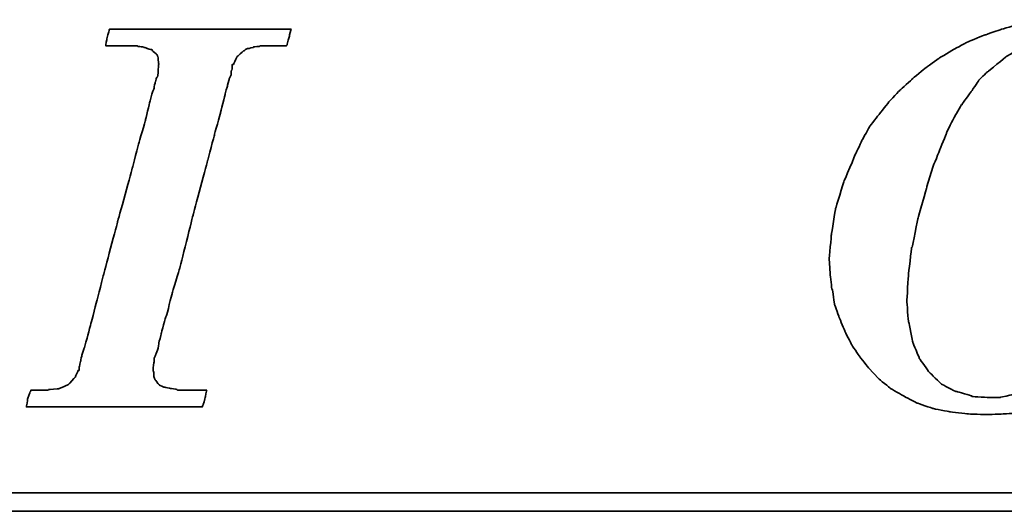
# Model space of a CAD drawing. Header units: millimetres. Extents: x 212 to 535, y -129 to -33.
# Tile 32 of 53: x 454.61 to 460.05, y -97.29 to -94.58. Entities that reach past the tile are written whole.
import ezdxf

# ---------------------------------------------------------------- set-up
doc = ezdxf.new("R2010")
doc.units = ezdxf.units.MM
doc.header["$LTSCALE"] = 0.1
doc.layers.add('DIM', color=4, linetype='CONTINUOUS')
doc.layers.add('layer 1', color=7, linetype='CONTINUOUS')

# ---------------------------------------------------------------- blocks, each defined once
blk = doc.blocks.new('TBI MOTION logo(完整正式版)')
at = {"layer": 'layer 1', "color": 22, "lineweight": 35}
for points, knots in [([(-11.34375, -6.98375), (-11.34375, -6.98375), (-10.91375, -7.43875), (-10.91375, -7.43875), (-10.91375, -7.43875), (-10.91375, -7.43875), (-10.38625, -7.87125), (-10.38625, -7.87125), (-10.38625, -7.87125), (-10.38625, -7.87125), (-9.81125, -8.20375), (-9.81125, -8.20375), (-9.81125, -8.20375), (-9.81125, -8.20375), (-9.21125, -8.51875), (-9.21125, -8.51875), (-9.21125, -8.51875), (-9.21125, -8.51875), (-8.51625, -8.75875), (-8.51625, -8.75875), (-8.51625, -8.75875), (-8.51625, -8.75875), (-7.77125, -8.90375), (-7.77125, -8.90375), (-7.77125, -8.90375), (-7.77125, -8.90375), (-6.97875, -8.99875), (-6.97875, -8.99875), (-6.97875, -8.99875), (-6.97875, -8.99875), (-6.14125, -9.02375), (-6.14125, -9.02375), (-6.14125, -9.02375), (-6.14125, -9.02375), (-5.37125, -8.99875), (-5.37125, -8.99875), (-5.37125, -8.99875), (-5.37125, -8.99875), (-4.65375, -8.94875), (-4.65375, -8.94875), (-4.65375, -8.94875), (-4.65375, -8.94875), (-3.93375, -8.80625), (-3.93375, -8.80625), (-3.93375, -8.80625), (-3.93375, -8.80625), (-3.21375, -8.66375), (-3.21375, -8.66375), (-3.21375, -8.66375), (-3.21375, -8.66375), (-2.49375, -8.39875), (-2.49375, -8.39875), (-2.49375, -8.39875), (-2.49375, -8.39875), (-1.79875, -8.13375), (-1.79875, -8.13375), (-1.79875, -8.13375), (-1.79875, -8.13375), (-1.17375, -7.84375), (-1.17375, -7.84375), (-1.17375, -7.84375), (-1.17375, -7.84375), (-0.52375, -7.46375), (-0.52375, -7.46375), (-0.52375, -7.46375), (-0.52375, -7.46375), (0.10124, -7.07875), (0.10124, -7.07875), (0.10124, -7.07875), (0.10124, -7.07875), (0.67625, -6.62375), (0.67625, -6.62375), (0.67625, -6.62375), (0.67625, -6.62375), (1.24874, -6.14375), (1.24874, -6.14375), (1.24874, -6.14375), (1.24874, -6.14375), (1.72874, -5.64125), (1.72874, -5.64125), (1.72874, -5.64125), (1.72874, -5.64125), (2.18624, -5.06375), (2.18624, -5.06375), (2.18624, -5.06375), (2.18624, -5.06375), (2.61625, -4.48874), (2.61625, -4.48874), (2.61625, -4.48874), (2.61625, -4.48874), (3.00125, -3.83874), (3.00125, -3.83874), (3.00125, -3.83874), (3.00125, -3.83874), (3.36124, -3.21374), (3.36124, -3.21374), (3.36124, -3.21374), (3.36124, -3.21374), (3.84374, -1.99125), (3.84374, -1.99125), (3.84374, -1.99125), (3.84374, -1.99125), (4.22625, -0.81875), (4.22625, -0.81875), (4.22625, -0.81875), (4.22625, -0.81875), (4.39125, 0.45624), (4.39125, 0.45624), (4.39125, 0.45624), (4.39125, 0.45624), (4.48874, 1.70124), (4.48874, 1.70124), (4.48874, 1.70124), (4.48874, 1.70124), (4.43874, 2.44625), (4.43874, 2.44625), (4.43874, 2.44625), (4.43874, 2.44625), (4.36874, 3.14125), (4.36874, 3.14125), (4.36874, 3.14125), (4.36874, 3.14125), (4.25125, 3.81125), (4.25125, 3.81125), (4.25125, 3.81125), (4.25125, 3.81125), (4.03124, 4.41125), (4.03124, 4.41125), (4.03124, 4.41125), (4.03124, 4.41125), (3.74374, 5.01125), (3.74374, 5.01125), (3.74374, 5.01125), (3.74374, 5.01125), (3.43124, 5.58875), (3.43124, 5.58875), (3.43124, 5.58875), (3.43124, 5.58875), (3.02625, 6.09125), (3.02625, 6.09125), (3.02625, 6.09125), (3.02625, 6.09125), (2.59374, 6.54875), (2.59374, 6.54875), (2.59374, 6.54875), (2.59374, 6.54875), (2.09124, 6.98125), (2.09124, 6.98125), (2.09124, 6.98125), (2.09124, 6.98125), (1.56124, 7.36625), (1.56124, 7.36625), (1.56124, 7.36625), (1.56124, 7.36625), (0.98624, 7.67625), (0.98624, 7.67625), (0.98624, 7.67625), (0.98624, 7.67625), (0.38624, 7.96375), (0.38624, 7.96375), (0.38624, 7.96375), (0.38624, 7.96375), (-0.25875, 8.15625), (-0.25875, 8.15625), (-0.25875, 8.15625), (-0.25875, 8.15625), (-0.98125, 8.30125), (-0.98125, 8.30125), (-0.98125, 8.30125), (-0.98125, 8.30125), (-1.70124, 8.37125), (-1.70124, 8.37125), (-1.70124, 8.37125), (-1.70124, 8.37125), (-2.49375, 8.39624), (-2.49375, 8.39624), (-2.49375, 8.39624), (-2.49375, 8.39624), (-3.28625, 8.37125), (-3.28625, 8.37125), (-3.28625, 8.37125), (-3.28625, 8.37125), (-4.05125, 8.32125), (-4.05125, 8.32125), (-4.05125, 8.32125), (-4.05125, 8.32125), (-4.77375, 8.18125), (-4.77375, 8.18125), (-4.77375, 8.18125), (-4.77375, 8.18125), (-5.51625, 7.96375), (-5.51625, 7.96375), (-5.51625, 7.96375), (-5.51625, 7.96375), (-6.21125, 7.72625), (-6.21125, 7.72625), (-6.21125, 7.72625), (-6.21125, 7.72625), (-6.92875, 7.43625), (-6.92875, 7.43625), (-6.92875, 7.43625), (-6.92875, 7.43625), (-7.57875, 7.10125), (-7.57875, 7.10125), (-7.57875, 7.10125), (-7.57875, 7.10125), (-8.24875, 6.69125), (-8.24875, 6.69125), (-8.24875, 6.69125), (-8.24875, 6.69125), (-8.84875, 6.26125), (-8.84875, 6.26125), (-8.84875, 6.26125), (-8.84875, 6.26125), (-9.42625, 5.78125), (-9.42625, 5.78125), (-9.42625, 5.78125), (-9.42625, 5.78125), (-9.95375, 5.30125), (-9.95375, 5.30125), (-9.95375, 5.30125), (-9.95375, 5.30125), (-10.43375, 4.79624), (-10.43375, 4.79624), (-10.43375, 4.79624), (-10.43375, 4.79624), (-10.88875, 4.22125), (-10.88875, 4.22125), (-10.88875, 4.22125), (-10.88875, 4.22125), (-11.29875, 3.69375), (-11.29875, 3.69375), (-11.29875, 3.69375), (-11.29875, 3.69375), (-11.63375, 3.09125), (-11.63375, 3.09125), (-11.63375, 3.09125), (-11.63375, 3.09125), (-11.91875, 2.49625), (-11.91875, 2.49625), (-11.91875, 2.49625), (-11.91875, 2.49625), (-12.44875, 1.24625), (-12.44875, 1.24625), (-12.44875, 1.24625), (-12.44875, 1.24625), (-12.80875, 0.06874), (-12.80875, 0.06874), (-12.80875, 0.06874), (-12.80875, 0.06874), (-12.99875, -1.07875), (-12.99875, -1.07875), (-12.99875, -1.07875), (-12.99875, -1.07875), (-13.09375, -2.18375), (-13.09375, -2.18375), (-13.09375, -2.18375), (-13.09375, -2.18375), (-13.04875, -2.85375), (-13.04875, -2.85375), (-13.04875, -2.85375), (-13.04875, -2.85375), (-12.97375, -3.50375), (-12.97375, -3.50375), (-12.97375, -3.50375), (-12.97375, -3.50375), (-12.95375, -3.50375), (-12.95375, -3.50375), (-12.95375, -3.50375), (-12.95375, -3.50375), (-12.85375, -4.17375), (-12.85375, -4.17375), (-12.85375, -4.17375), (-12.85375, -4.17375), (-12.63875, -4.77624), (-12.63875, -4.77624), (-12.63875, -4.77624), (-12.63875, -4.77624), (-12.39875, -5.35125), (-12.39875, -5.35125), (-12.39875, -5.35125), (-12.39875, -5.35125), (-12.11375, -5.92875), (-12.11375, -5.92875), (-12.11375, -5.92875), (-12.11375, -5.92875), (-11.75375, -6.45375), (-11.75375, -6.45375), (-11.75375, -6.45375), (-11.75375, -6.45375), (-11.34375, -6.98375), (-11.34375, -6.98375)], [0, 0, 0, 0, 0.01369863, 0.01369863, 0.01369863, 0.01369864, 0.02739726, 0.02739726, 0.02739726, 0.02739727, 0.04109589, 0.04109589, 0.04109589, 0.0410959, 0.05479452, 0.05479452, 0.05479452, 0.05479453, 0.06849315, 0.06849315, 0.06849315, 0.06849316, 0.08219178, 0.08219178, 0.08219178, 0.08219179, 0.09589041, 0.09589041, 0.09589041, 0.09589042, 0.10958904, 0.10958904, 0.10958904, 0.10958905, 0.12328767, 0.12328767, 0.12328767, 0.12328768, 0.1369863, 0.1369863, 0.1369863, 0.13698631, 0.15068493, 0.15068493, 0.15068493, 0.15068494, 0.16438356, 0.16438356, 0.16438356, 0.16438357, 0.17808219, 0.17808219, 0.17808219, 0.1780822, 0.19178082, 0.19178082, 0.19178082, 0.19178083, 0.20547945, 0.20547945, 0.20547945, 0.20547946, 0.21917808, 0.21917808, 0.21917808, 0.21917809, 0.23287671, 0.23287671, 0.23287671, 0.23287672, 0.24657534, 0.24657534, 0.24657534, 0.24657535, 0.26027397, 0.26027397, 0.26027397, 0.26027398, 0.2739726, 0.2739726, 0.2739726, 0.27397261, 0.28767123, 0.28767123, 0.28767123, 0.28767124, 0.30136986, 0.30136986, 0.30136986, 0.30136987, 0.31506849, 0.31506849, 0.31506849, 0.3150685, 0.32876712, 0.32876712, 0.32876712, 0.32876713, 0.34246575, 0.34246575, 0.34246575, 0.34246576, 0.35616438, 0.35616438, 0.35616438, 0.35616439, 0.36986301, 0.36986301, 0.36986301, 0.36986302, 0.38356164, 0.38356164, 0.38356164, 0.38356165, 0.39726027, 0.39726027, 0.39726027, 0.39726028, 0.4109589, 0.4109589, 0.4109589, 0.41095891, 0.42465753, 0.42465753, 0.42465753, 0.42465754, 0.43835616, 0.43835616, 0.43835616, 0.43835617, 0.45205479, 0.45205479, 0.45205479, 0.4520548, 0.46575342, 0.46575342, 0.46575342, 0.46575343, 0.47945205, 0.47945205, 0.47945205, 0.47945206, 0.49315068, 0.49315068, 0.49315068, 0.49315069, 0.50684932, 0.50684932, 0.50684932, 0.50684933, 0.52054795, 0.52054795, 0.52054795, 0.52054796, 0.53424658, 0.53424658, 0.53424658, 0.53424659, 0.54794521, 0.54794521, 0.54794521, 0.54794522, 0.56164384, 0.56164384, 0.56164384, 0.56164385, 0.57534247, 0.57534247, 0.57534247, 0.57534248, 0.5890411, 0.5890411, 0.5890411, 0.58904111, 0.60273973, 0.60273973, 0.60273973, 0.60273974, 0.61643836, 0.61643836, 0.61643836, 0.61643837, 0.63013699, 0.63013699, 0.63013699, 0.630137, 0.64383562, 0.64383562, 0.64383562, 0.64383563, 0.65753425, 0.65753425, 0.65753425, 0.65753426, 0.67123288, 0.67123288, 0.67123288, 0.67123289, 0.68493151, 0.68493151, 0.68493151, 0.68493152, 0.69863014, 0.69863014, 0.69863014, 0.69863015, 0.71232877, 0.71232877, 0.71232877, 0.71232878, 0.7260274, 0.7260274, 0.7260274, 0.72602741, 0.73972603, 0.73972603, 0.73972603, 0.73972604, 0.75342466, 0.75342466, 0.75342466, 0.75342467, 0.76712329, 0.76712329, 0.76712329, 0.7671233, 0.78082192, 0.78082192, 0.78082192, 0.78082193, 0.79452055, 0.79452055, 0.79452055, 0.79452056, 0.80821918, 0.80821918, 0.80821918, 0.80821919, 0.82191781, 0.82191781, 0.82191781, 0.82191782, 0.83561644, 0.83561644, 0.83561644, 0.83561645, 0.84931507, 0.84931507, 0.84931507, 0.84931508, 0.8630137, 0.8630137, 0.8630137, 0.86301371, 0.87671233, 0.87671233, 0.87671233, 0.87671234, 0.89041096, 0.89041096, 0.89041096, 0.89041097, 0.90410959, 0.90410959, 0.90410959, 0.9041096, 0.91780822, 0.91780822, 0.91780822, 0.91780823, 0.93150685, 0.93150685, 0.93150685, 0.93150686, 0.94520548, 0.94520548, 0.94520548, 0.94520549, 0.95890411, 0.95890411, 0.95890411, 0.95890412, 0.97260274, 0.97260274, 0.97260274, 0.97260275, 0.98630137, 0.98630137, 0.98630137, 0.98630138, 1, 1, 1, 1]), ([(-40.59125, -7.94375), (-40.59125, -7.94375), (-40.97375, -7.94375), (-40.97375, -7.94375), (-40.97375, -7.94375), (-40.97375, -7.94375), (-41.38125, -7.94375), (-41.38125, -7.94375), (-41.38125, -7.94375), (-41.38125, -7.94375), (-41.54875, -7.94375), (-41.54875, -7.94375), (-41.54875, -7.94375), (-41.54875, -7.94375), (-41.59875, -7.94375), (-41.59875, -7.94375), (-41.59875, -7.94375), (-41.59875, -7.94375), (-41.88375, -7.94375), (-41.88375, -7.94375), (-41.88375, -7.94375), (-41.88375, -7.94375), (-41.90875, -7.91875), (-41.90875, -7.91875), (-41.90875, -7.91875), (-41.90875, -7.91875), (-42.19875, -7.87125), (-42.19875, -7.87125), (-42.19875, -7.87125), (-42.19875, -7.87125), (-42.43875, -7.82375), (-42.43875, -7.82375), (-42.43875, -7.82375), (-42.43875, -7.82375), (-42.45875, -7.82375), (-42.45875, -7.82375), (-42.45875, -7.82375), (-42.45875, -7.82375), (-42.48625, -7.82375), (-42.48625, -7.82375), (-42.48625, -7.82375), (-42.48625, -7.82375), (-42.67625, -7.72375), (-42.67625, -7.72375), (-42.67625, -7.72375), (-42.67625, -7.72375), (-42.70125, -7.70375), (-42.70125, -7.70375), (-42.70125, -7.70375), (-42.70125, -7.70375), (-42.72375, -7.67875), (-42.72375, -7.67875), (-42.72375, -7.67875), (-42.72375, -7.67875), (-42.86875, -7.48875), (-42.86875, -7.48875), (-42.86875, -7.48875), (-42.86875, -7.48875), (-42.89375, -7.43875), (-42.89375, -7.43875), (-42.89375, -7.43875), (-42.89375, -7.43875), (-42.91875, -7.38875), (-42.91875, -7.38875), (-42.91875, -7.38875), (-42.91875, -7.38875), (-42.93875, -7.12875), (-42.93875, -7.12875), (-42.93875, -7.12875), (-42.93875, -7.12875), (-42.96375, -7.10375), (-42.96375, -7.10375), (-42.96375, -7.10375), (-42.96375, -7.10375), (-42.96375, -7.05375), (-42.96375, -7.05375), (-42.96375, -7.05375), (-42.96375, -7.05375), (-42.96375, -7.00875), (-42.96375, -7.00875), (-42.96375, -7.00875), (-42.96375, -7.00875), (-42.91875, -6.69625), (-42.91875, -6.69625), (-42.91875, -6.69625), (-42.91875, -6.69625), (-42.91875, -6.62375), (-42.91875, -6.62375), (-42.91875, -6.62375), (-42.91875, -6.62375), (-42.91875, -6.59625), (-42.91875, -6.59625), (-42.91875, -6.59625), (-42.91875, -6.59625), (-42.91875, -6.57375), (-42.91875, -6.57375), (-42.91875, -6.57375), (-42.91875, -6.57375), (-42.91875, -6.52875), (-42.91875, -6.52875), (-42.91875, -6.52875), (-42.91875, -6.52875), (-42.89375, -6.50375), (-42.89375, -6.50375), (-42.89375, -6.50375), (-42.89375, -6.50375), (-42.84375, -6.38375), (-42.84375, -6.38375), (-42.84375, -6.38375), (-42.84375, -6.38375), (-42.84375, -6.35875), (-42.84375, -6.35875), (-42.84375, -6.35875), (-42.84375, -6.35875), (-42.74625, -6.14375), (-42.74625, -6.14375), (-42.74625, -6.14375), (-42.74625, -6.14375), (-42.70125, -5.85375), (-42.70125, -5.85375), (-42.70125, -5.85375), (-42.70125, -5.85375), (-42.60375, -5.47125), (-42.60375, -5.47125), (-42.60375, -5.47125), (-42.60375, -5.47125), (-42.60375, -5.44875), (-42.60375, -5.44875), (-42.60375, -5.44875), (-42.60375, -5.44875), (-42.38875, -4.67875), (-42.38875, -4.67875), (-42.38875, -4.67875), (-42.38875, -4.67875), (-42.36375, -4.65375), (-42.36375, -4.65375), (-42.36375, -4.65375), (-42.36375, -4.65375), (-42.12375, -3.69625), (-42.12375, -3.69625), (-42.12375, -3.69625), (-42.12375, -3.69625), (-42.12375, -3.67374), (-42.12375, -3.67374), (-42.12375, -3.67374), (-42.12375, -3.67374), (-41.78875, -2.59374), (-41.78875, -2.59374), (-41.78875, -2.59374), (-41.78875, -2.59374), (-41.18875, -0.19375), (-41.18875, -0.19375), (-41.18875, -0.19375), (-41.18875, -0.19375), (-40.54375, 2.20624), (-40.54375, 2.20624), (-40.54375, 2.20624), (-40.54375, 2.20624), (-40.25375, 3.30875), (-40.25375, 3.30875), (-40.25375, 3.30875), (-40.25375, 3.30875), (-39.98875, 4.27125), (-39.98875, 4.27125), (-39.98875, 4.27125), (-39.98875, 4.27125), (-39.77375, 5.13125), (-39.77375, 5.13125), (-39.77375, 5.13125), (-39.77375, 5.13125), (-39.67875, 5.47125), (-39.67875, 5.47125), (-39.67875, 5.47125), (-39.67875, 5.47125), (-39.60375, 5.75625), (-39.60375, 5.75625), (-39.60375, 5.75625), (-39.60375, 5.75625), (-39.60375, 5.78125), (-39.60375, 5.78125), (-39.60375, 5.78125), (-39.60375, 5.78125), (-39.50875, 5.97125), (-39.50875, 5.97125), (-39.50875, 5.97125), (-39.50875, 5.97125), (-39.50875, 6.13875), (-39.50875, 6.13875), (-39.50875, 6.13875), (-39.50875, 6.13875), (-39.48625, 6.16625), (-39.48625, 6.16625), (-39.48625, 6.16625), (-39.48625, 6.16625), (-39.46125, 6.28625), (-39.46125, 6.28625), (-39.46125, 6.28625), (-39.46125, 6.28625), (-39.46125, 6.42625), (-39.46125, 6.42625), (-39.46125, 6.42625), (-39.46125, 6.42625), (-39.41375, 6.42625), (-39.41375, 6.42625), (-39.41375, 6.42625), (-39.41375, 6.42625), (-39.29375, 6.69125), (-39.29375, 6.69125), (-39.29375, 6.69125), (-39.29375, 6.69125), (-39.26875, 6.74125), (-39.26875, 6.74125), (-39.26875, 6.74125), (-39.26875, 6.74125), (-39.24375, 6.76625), (-39.24375, 6.76625), (-39.24375, 6.76625), (-39.24375, 6.76625), (-38.98375, 7.00624), (-38.98375, 7.00624), (-38.98375, 7.00624), (-38.98375, 7.00624), (-38.95625, 7.02624), (-38.95625, 7.02624), (-38.95625, 7.02624), (-38.95625, 7.02624), (-38.78875, 7.12624), (-38.78875, 7.12624), (-38.78875, 7.12624), (-38.78875, 7.12624), (-38.76375, 7.12624), (-38.76375, 7.12624), (-38.76375, 7.12624), (-38.76375, 7.12624), (-38.74375, 7.12624), (-38.74375, 7.12624), (-38.74375, 7.12624), (-38.74375, 7.12624), (-38.52875, 7.17125), (-38.52875, 7.17125), (-38.52875, 7.17125), (-38.52875, 7.17125), (-38.52875, 7.19624), (-38.52875, 7.19624), (-38.52875, 7.19624), (-38.52875, 7.19624), (-38.50375, 7.19624), (-38.50375, 7.19624), (-38.50375, 7.19624), (-38.50375, 7.19624), (-38.26125, 7.21875), (-38.26125, 7.21875), (-38.26125, 7.21875), (-38.26125, 7.21875), (-38.23875, 7.24624), (-38.23875, 7.24624), (-38.23875, 7.24624), (-38.23875, 7.24624), (-38.21625, 7.24624), (-38.21625, 7.24624), (-38.21625, 7.24624), (-38.21625, 7.24624), (-38.18875, 7.24624), (-38.18875, 7.24624), (-38.18875, 7.24624), (-38.18875, 7.24624), (-37.90375, 7.24624), (-37.90375, 7.24624), (-37.90375, 7.24624), (-37.90375, 7.24624), (-37.85375, 7.24624), (-37.85375, 7.24624), (-37.85375, 7.24624), (-37.85375, 7.24624), (-37.75875, 7.24624), (-37.75875, 7.24624), (-37.75875, 7.24624), (-37.75875, 7.24624), (-37.42375, 7.24624), (-37.42375, 7.24624), (-37.42375, 7.24624), (-37.42375, 7.24624), (-37.08875, 7.24624), (-37.08875, 7.24624), (-37.08875, 7.24624), (-37.08875, 7.24624), (-37.06375, 7.24624), (-37.06375, 7.24624), (-37.06375, 7.24624), (-37.06375, 7.24624), (-37.06375, 7.26624), (-37.06375, 7.26624), (-37.06375, 7.26624), (-37.06375, 7.26624), (-37.03875, 7.29125), (-37.03875, 7.29125), (-37.03875, 7.29125), (-37.03875, 7.29125), (-37.03875, 7.31625), (-37.03875, 7.31625), (-37.03875, 7.31625), (-37.03875, 7.31625), (-36.94125, 7.67625), (-36.94125, 7.67625), (-36.94125, 7.67625), (-36.94125, 7.67625), (-36.86875, 7.98625), (-36.86875, 7.98625), (-36.86875, 7.98625), (-36.86875, 7.98625), (-36.98875, 7.98625), (-36.98875, 7.98625), (-36.98875, 7.98625), (-36.98875, 7.98625), (-37.42375, 7.98625), (-37.42375, 7.98625), (-37.42375, 7.98625), (-37.42375, 7.98625), (-37.94875, 7.98625), (-37.94875, 7.98625), (-37.94875, 7.98625), (-37.94875, 7.98625), (-38.57375, 7.98625), (-38.57375, 7.98625), (-38.57375, 7.98625), (-38.57375, 7.98625), (-39.29375, 7.98625), (-39.29375, 7.98625), (-39.29375, 7.98625), (-39.29375, 7.98625), (-40.82875, 7.98625), (-40.82875, 7.98625), (-40.82875, 7.98625), (-40.82875, 7.98625), (-42.36375, 7.98625), (-42.36375, 7.98625), (-42.36375, 7.98625), (-42.36375, 7.98625), (-43.08375, 7.98625), (-43.08375, 7.98625), (-43.08375, 7.98625), (-43.08375, 7.98625), (-43.70875, 7.98625), (-43.70875, 7.98625), (-43.70875, 7.98625), (-43.70875, 7.98625), (-44.23375, 7.98625), (-44.23375, 7.98625), (-44.23375, 7.98625), (-44.23375, 7.98625), (-44.66875, 7.98625), (-44.66875, 7.98625), (-44.66875, 7.98625), (-44.66875, 7.98625), (-44.88375, 7.98625), (-44.88375, 7.98625), (-44.88375, 7.98625), (-44.88375, 7.98625), (-44.90875, 7.94125), (-44.90875, 7.94125), (-44.90875, 7.94125), (-44.90875, 7.94125), (-44.90875, 7.91625), (-44.90875, 7.91625), (-44.90875, 7.91625), (-44.90875, 7.91625), (-45.00375, 7.55625), (-45.00375, 7.55625), (-45.00375, 7.55625), (-45.00375, 7.55625), (-45.05375, 7.24624), (-45.05375, 7.24624), (-45.05375, 7.24624), (-45.05375, 7.24624), (-44.61875, 7.24624), (-44.61875, 7.24624), (-44.61875, 7.24624), (-44.61875, 7.24624), (-44.11375, 7.24624), (-44.11375, 7.24624), (-44.11375, 7.24624), (-44.11375, 7.24624), (-43.99375, 7.24624), (-43.99375, 7.24624), (-43.99375, 7.24624), (-43.99375, 7.24624), (-43.94625, 7.24624), (-43.94625, 7.24624), (-43.94625, 7.24624), (-43.94625, 7.24624), (-43.92374, 7.24624), (-43.92374, 7.24624), (-43.92374, 7.24624), (-43.92374, 7.24624), (-43.65875, 7.24624), (-43.65875, 7.24624), (-43.65875, 7.24624), (-43.65875, 7.24624), (-43.63875, 7.21875), (-43.63875, 7.21875), (-43.63875, 7.21875), (-43.63875, 7.21875), (-43.46875, 7.19624), (-43.46875, 7.19624), (-43.46875, 7.19624), (-43.46875, 7.19624), (-43.39875, 7.19624), (-43.39875, 7.19624), (-43.39875, 7.19624), (-43.39875, 7.19624), (-43.37125, 7.17125), (-43.37125, 7.17125), (-43.37125, 7.17125), (-43.37125, 7.17125), (-43.34875, 7.17125), (-43.34875, 7.17125), (-43.34875, 7.17125), (-43.34875, 7.17125), (-43.20375, 7.12624), (-43.20375, 7.12624), (-43.20375, 7.12624), (-43.20375, 7.12624), (-43.05875, 7.07624), (-43.05875, 7.07624), (-43.05875, 7.07624), (-43.05875, 7.07624), (-43.01375, 7.07624), (-43.01375, 7.07624), (-43.01375, 7.07624), (-43.01375, 7.07624), (-42.98875, 7.02624), (-42.98875, 7.02624), (-42.98875, 7.02624), (-42.98875, 7.02624), (-42.79875, 6.86125), (-42.79875, 6.86125), (-42.79875, 6.86125), (-42.79875, 6.86125), (-42.77375, 6.81125), (-42.77375, 6.81125), (-42.77375, 6.81125), (-42.77375, 6.81125), (-42.74625, 6.76625), (-42.74625, 6.76625), (-42.74625, 6.76625), (-42.74625, 6.76625), (-42.72375, 6.47625), (-42.72375, 6.47625), (-42.72375, 6.47625), (-42.72375, 6.47625), (-42.70125, 6.45124), (-42.70125, 6.45124), (-42.70125, 6.45124), (-42.70125, 6.45124), (-42.70125, 6.42625), (-42.70125, 6.42625), (-42.70125, 6.42625), (-42.70125, 6.42625), (-42.72375, 6.40625), (-42.72375, 6.40625), (-42.72375, 6.40625), (-42.72375, 6.40625), (-42.74625, 5.97125), (-42.74625, 5.97125), (-42.74625, 5.97125), (-42.74625, 5.97125), (-42.74625, 5.94625), (-42.74625, 5.94625), (-42.74625, 5.94625), (-42.74625, 5.94625), (-42.74625, 5.92625), (-42.74625, 5.92625), (-42.74625, 5.92625), (-42.74625, 5.92625), (-42.77375, 5.87625), (-42.77375, 5.87625), (-42.77375, 5.87625), (-42.77375, 5.87625), (-42.81875, 5.80625), (-42.81875, 5.80625), (-42.81875, 5.80625), (-42.81875, 5.80625), (-42.86875, 5.63625), (-42.86875, 5.63625), (-42.86875, 5.63625), (-42.86875, 5.63625), (-42.91875, 5.39625), (-42.91875, 5.39625), (-42.91875, 5.39625), (-42.91875, 5.39625), (-42.91875, 5.37124), (-42.91875, 5.37124), (-42.91875, 5.37124), (-42.91875, 5.37124), (-43.01375, 5.10874), (-43.01375, 5.10874), (-43.01375, 5.10874), (-43.01375, 5.10874), (-43.10875, 4.77124), (-43.10875, 4.77124), (-43.10875, 4.77124), (-43.10875, 4.77124), (-43.29875, 3.95625), (-43.29875, 3.95625), (-43.29875, 3.95625), (-43.29875, 3.95625), (-43.58875, 2.95125), (-43.58875, 2.95125), (-43.58875, 2.95125), (-43.58875, 2.95125), (-43.87375, 1.87125), (-43.87375, 1.87125), (-43.87375, 1.87125), (-43.87375, 1.87125), (-44.52625, -0.50374), (-44.52625, -0.50374), (-44.52625, -0.50374), (-44.52625, -0.50374), (-45.14875, -2.85375), (-45.14875, -2.85375), (-45.14875, -2.85375), (-45.14875, -2.85375), (-45.43375, -3.95875), (-45.43375, -3.95875), (-45.43375, -3.95875), (-45.43375, -3.95875), (-45.69875, -4.96875), (-45.69875, -4.96875), (-45.69875, -4.96875), (-45.69875, -4.96875), (-45.91375, -5.78375), (-45.91375, -5.78375), (-45.91375, -5.78375), (-45.91375, -5.78375), (-46.01375, -6.11875), (-46.01375, -6.11875), (-46.01375, -6.11875), (-46.01375, -6.11875), (-46.01375, -6.14375), (-46.01375, -6.14375), (-46.01375, -6.14375), (-46.01375, -6.14375), (-46.10875, -6.40875), (-46.10875, -6.40875), (-46.10875, -6.40875), (-46.10875, -6.40875), (-46.15375, -6.64875), (-46.15375, -6.64875), (-46.15375, -6.64875), (-46.15375, -6.64875), (-46.20375, -6.83875), (-46.20375, -6.83875), (-46.20375, -6.83875), (-46.20375, -6.83875), (-46.22875, -6.93375), (-46.22875, -6.93375), (-46.22875, -6.93375), (-46.22875, -6.93375), (-46.22875, -7.07875), (-46.22875, -7.07875), (-46.22875, -7.07875), (-46.22875, -7.07875), (-46.27375, -7.07875), (-46.27375, -7.07875), (-46.27375, -7.07875), (-46.27375, -7.07875), (-46.39375, -7.34375), (-46.39375, -7.34375), (-46.39375, -7.34375), (-46.39375, -7.34375), (-46.39375, -7.36875), (-46.39375, -7.36875), (-46.39375, -7.36875), (-46.39375, -7.36875), (-46.42125, -7.38875), (-46.42125, -7.38875), (-46.42125, -7.38875), (-46.42125, -7.38875), (-46.68375, -7.67875), (-46.68375, -7.67875), (-46.68375, -7.67875), (-46.68375, -7.67875), (-46.70875, -7.70375), (-46.70875, -7.70375), (-46.70875, -7.70375), (-46.70875, -7.70375), (-46.75375, -7.72375), (-46.75375, -7.72375), (-46.75375, -7.72375), (-46.75375, -7.72375), (-47.08875, -7.87125), (-47.08875, -7.87125), (-47.08875, -7.87125), (-47.08875, -7.87125), (-47.11625, -7.87125), (-47.11625, -7.87125), (-47.11625, -7.87125), (-47.11625, -7.87125), (-47.13875, -7.89375), (-47.13875, -7.89375), (-47.13875, -7.89375), (-47.13875, -7.89375), (-47.56875, -7.91875), (-47.56875, -7.91875), (-47.56875, -7.91875), (-47.56875, -7.91875), (-47.59625, -7.94375), (-47.59625, -7.94375), (-47.59625, -7.94375), (-47.59625, -7.94375), (-47.64375, -7.94375), (-47.64375, -7.94375), (-47.64375, -7.94375), (-47.64375, -7.94375), (-47.73625, -7.94375), (-47.73625, -7.94375), (-47.73625, -7.94375), (-47.73625, -7.94375), (-48.07375, -7.94375), (-48.07375, -7.94375), (-48.07375, -7.94375), (-48.07375, -7.94375), (-48.36125, -7.94375), (-48.36125, -7.94375), (-48.36125, -7.94375), (-48.36125, -7.94375), (-48.36125, -7.96625), (-48.36125, -7.96625), (-48.36125, -7.96625), (-48.36125, -7.96625), (-48.36125, -7.99125), (-48.36125, -7.99125), (-48.36125, -7.99125), (-48.36125, -7.99125), (-48.38875, -8.01375), (-48.38875, -8.01375), (-48.38875, -8.01375), (-48.38875, -8.01375), (-48.50875, -8.34875), (-48.50875, -8.34875), (-48.50875, -8.34875), (-48.50875, -8.34875), (-48.55375, -8.68625), (-48.55375, -8.68625), (-48.55375, -8.68625), (-48.55375, -8.68625), (-48.45875, -8.68625), (-48.45875, -8.68625), (-48.45875, -8.68625), (-48.45875, -8.68625), (-48.07375, -8.68625), (-48.07375, -8.68625), (-48.07375, -8.68625), (-48.07375, -8.68625), (-47.52375, -8.68625), (-47.52375, -8.68625), (-47.52375, -8.68625), (-47.52375, -8.68625), (-46.92375, -8.68625), (-46.92375, -8.68625), (-46.92375, -8.68625), (-46.92375, -8.68625), (-46.25375, -8.68625), (-46.25375, -8.68625), (-46.25375, -8.68625), (-46.25375, -8.68625), (-46.20375, -8.68625), (-46.20375, -8.68625), (-46.20375, -8.68625), (-46.20375, -8.68625), (-44.71375, -8.68625), (-44.71375, -8.68625), (-44.71375, -8.68625), (-44.71375, -8.68625), (-43.22875, -8.68625), (-43.22875, -8.68625), (-43.22875, -8.68625), (-43.22875, -8.68625), (-42.55875, -8.68625), (-42.55875, -8.68625), (-42.55875, -8.68625), (-42.55875, -8.68625), (-42.50875, -8.68625), (-42.50875, -8.68625), (-42.50875, -8.68625), (-42.50875, -8.68625), (-41.93375, -8.68625), (-41.93375, -8.68625), (-41.93375, -8.68625), (-41.93375, -8.68625), (-41.38125, -8.68625), (-41.38125, -8.68625), (-41.38125, -8.68625), (-41.38125, -8.68625), (-40.97375, -8.68625), (-40.97375, -8.68625), (-40.97375, -8.68625), (-40.97375, -8.68625), (-40.78125, -8.68625), (-40.78125, -8.68625), (-40.78125, -8.68625), (-40.78125, -8.68625), (-40.78125, -8.63875), (-40.78125, -8.63875), (-40.78125, -8.63875), (-40.78125, -8.63875), (-40.75875, -8.63875), (-40.75875, -8.63875), (-40.75875, -8.63875), (-40.75875, -8.63875), (-40.66375, -8.27875), (-40.66375, -8.27875), (-40.66375, -8.27875), (-40.66375, -8.27875), (-40.59125, -7.94375), (-40.59125, -7.94375)], [0, 0, 0, 0, 0.00558659, 0.00558659, 0.00558659, 0.0055866, 0.01117318, 0.01117318, 0.01117318, 0.01117319, 0.01675978, 0.01675978, 0.01675978, 0.01675979, 0.02234637, 0.02234637, 0.02234637, 0.02234638, 0.02793296, 0.02793296, 0.02793296, 0.02793297, 0.03351955, 0.03351955, 0.03351955, 0.03351956, 0.03910615, 0.03910615, 0.03910615, 0.03910616, 0.04469274, 0.04469274, 0.04469274, 0.04469275, 0.05027933, 0.05027933, 0.05027933, 0.05027934, 0.05586592, 0.05586592, 0.05586592, 0.05586593, 0.06145251, 0.06145251, 0.06145251, 0.06145252, 0.06703911, 0.06703911, 0.06703911, 0.06703912, 0.0726257, 0.0726257, 0.0726257, 0.07262571, 0.07821229, 0.07821229, 0.07821229, 0.0782123, 0.08379888, 0.08379888, 0.08379888, 0.08379889, 0.08938547, 0.08938547, 0.08938547, 0.08938548, 0.09497207, 0.09497207, 0.09497207, 0.09497208, 0.10055866, 0.10055866, 0.10055866, 0.10055867, 0.10614525, 0.10614525, 0.10614525, 0.10614526, 0.11173184, 0.11173184, 0.11173184, 0.11173185, 0.11731844, 0.11731844, 0.11731844, 0.11731845, 0.12290503, 0.12290503, 0.12290503, 0.12290504, 0.12849162, 0.12849162, 0.12849162, 0.12849163, 0.13407821, 0.13407821, 0.13407821, 0.13407822, 0.1396648, 0.1396648, 0.1396648, 0.13966481, 0.1452514, 0.1452514, 0.1452514, 0.14525141, 0.15083799, 0.15083799, 0.15083799, 0.150838, 0.15642458, 0.15642458, 0.15642458, 0.15642459, 0.16201117, 0.16201117, 0.16201117, 0.16201118, 0.16759777, 0.16759777, 0.16759777, 0.16759778, 0.17318436, 0.17318436, 0.17318436, 0.17318437, 0.17877095, 0.17877095, 0.17877095, 0.17877096, 0.18435754, 0.18435754, 0.18435754, 0.18435755, 0.18994413, 0.18994413, 0.18994413, 0.18994414, 0.19553073, 0.19553073, 0.19553073, 0.19553074, 0.20111732, 0.20111732, 0.20111732, 0.20111733, 0.20670391, 0.20670391, 0.20670391, 0.20670392, 0.2122905, 0.2122905, 0.2122905, 0.21229051, 0.21787709, 0.21787709, 0.21787709, 0.2178771, 0.22346369, 0.22346369, 0.22346369, 0.2234637, 0.22905028, 0.22905028, 0.22905028, 0.22905029, 0.23463687, 0.23463687, 0.23463687, 0.23463688, 0.24022346, 0.24022346, 0.24022346, 0.24022347, 0.24581006, 0.24581006, 0.24581006, 0.24581007, 0.25139665, 0.25139665, 0.25139665, 0.25139666, 0.25698324, 0.25698324, 0.25698324, 0.25698325, 0.26256983, 0.26256983, 0.26256983, 0.26256984, 0.26815642, 0.26815642, 0.26815642, 0.26815643, 0.27374302, 0.27374302, 0.27374302, 0.27374303, 0.27932961, 0.27932961, 0.27932961, 0.27932962, 0.2849162, 0.2849162, 0.2849162, 0.28491621, 0.29050279, 0.29050279, 0.29050279, 0.2905028, 0.29608939, 0.29608939, 0.29608939, 0.2960894, 0.30167598, 0.30167598, 0.30167598, 0.30167599, 0.30726257, 0.30726257, 0.30726257, 0.30726258, 0.31284916, 0.31284916, 0.31284916, 0.31284917, 0.31843575, 0.31843575, 0.31843575, 0.31843576, 0.32402235, 0.32402235, 0.32402235, 0.32402236, 0.32960894, 0.32960894, 0.32960894, 0.32960895, 0.33519553, 0.33519553, 0.33519553, 0.33519554, 0.34078212, 0.34078212, 0.34078212, 0.34078213, 0.34636872, 0.34636872, 0.34636872, 0.34636873, 0.35195531, 0.35195531, 0.35195531, 0.35195532, 0.3575419, 0.3575419, 0.3575419, 0.35754191, 0.36312849, 0.36312849, 0.36312849, 0.3631285, 0.36871508, 0.36871508, 0.36871508, 0.36871509, 0.37430168, 0.37430168, 0.37430168, 0.37430169, 0.37988827, 0.37988827, 0.37988827, 0.37988828, 0.38547486, 0.38547486, 0.38547486, 0.38547487, 0.39106145, 0.39106145, 0.39106145, 0.39106146, 0.39664804, 0.39664804, 0.39664804, 0.39664805, 0.40223464, 0.40223464, 0.40223464, 0.40223465, 0.40782123, 0.40782123, 0.40782123, 0.40782124, 0.41340782, 0.41340782, 0.41340782, 0.41340783, 0.41899441, 0.41899441, 0.41899441, 0.41899442, 0.42458101, 0.42458101, 0.42458101, 0.42458102, 0.4301676, 0.4301676, 0.4301676, 0.43016761, 0.43575419, 0.43575419, 0.43575419, 0.4357542, 0.44134078, 0.44134078, 0.44134078, 0.44134079, 0.44692737, 0.44692737, 0.44692737, 0.44692738, 0.45251397, 0.45251397, 0.45251397, 0.45251398, 0.45810056, 0.45810056, 0.45810056, 0.45810057, 0.46368715, 0.46368715, 0.46368715, 0.46368716, 0.46927374, 0.46927374, 0.46927374, 0.46927375, 0.47486034, 0.47486034, 0.47486034, 0.47486035, 0.48044693, 0.48044693, 0.48044693, 0.48044694, 0.48603352, 0.48603352, 0.48603352, 0.48603353, 0.49162011, 0.49162011, 0.49162011, 0.49162012, 0.4972067, 0.4972067, 0.4972067, 0.49720671, 0.5027933, 0.5027933, 0.5027933, 0.50279331, 0.50837989, 0.50837989, 0.50837989, 0.5083799, 0.51396648, 0.51396648, 0.51396648, 0.51396649, 0.51955307, 0.51955307, 0.51955307, 0.51955308, 0.52513966, 0.52513966, 0.52513966, 0.52513967, 0.53072626, 0.53072626, 0.53072626, 0.53072627, 0.53631285, 0.53631285, 0.53631285, 0.53631286, 0.54189944, 0.54189944, 0.54189944, 0.54189945, 0.54748603, 0.54748603, 0.54748603, 0.54748604, 0.55307263, 0.55307263, 0.55307263, 0.55307264, 0.55865922, 0.55865922, 0.55865922, 0.55865923, 0.56424581, 0.56424581, 0.56424581, 0.56424582, 0.5698324, 0.5698324, 0.5698324, 0.56983241, 0.57541899, 0.57541899, 0.57541899, 0.575419, 0.58100559, 0.58100559, 0.58100559, 0.5810056, 0.58659218, 0.58659218, 0.58659218, 0.58659219, 0.59217877, 0.59217877, 0.59217877, 0.59217878, 0.59776536, 0.59776536, 0.59776536, 0.59776537, 0.60335196, 0.60335196, 0.60335196, 0.60335197, 0.60893855, 0.60893855, 0.60893855, 0.60893856, 0.61452514, 0.61452514, 0.61452514, 0.61452515, 0.62011173, 0.62011173, 0.62011173, 0.62011174, 0.62569832, 0.62569832, 0.62569832, 0.62569833, 0.63128492, 0.63128492, 0.63128492, 0.63128493, 0.63687151, 0.63687151, 0.63687151, 0.63687152, 0.6424581, 0.6424581, 0.6424581, 0.64245811, 0.64804469, 0.64804469, 0.64804469, 0.6480447, 0.65363128, 0.65363128, 0.65363128, 0.65363129, 0.65921788, 0.65921788, 0.65921788, 0.65921789, 0.66480447, 0.66480447, 0.66480447, 0.66480448, 0.67039106, 0.67039106, 0.67039106, 0.67039107, 0.67597765, 0.67597765, 0.67597765, 0.67597766, 0.68156425, 0.68156425, 0.68156425, 0.68156426, 0.68715084, 0.68715084, 0.68715084, 0.68715085, 0.69273743, 0.69273743, 0.69273743, 0.69273744, 0.69832402, 0.69832402, 0.69832402, 0.69832403, 0.70391061, 0.70391061, 0.70391061, 0.70391062, 0.70949721, 0.70949721, 0.70949721, 0.70949722, 0.7150838, 0.7150838, 0.7150838, 0.71508381, 0.72067039, 0.72067039, 0.72067039, 0.7206704, 0.72625698, 0.72625698, 0.72625698, 0.72625699, 0.73184358, 0.73184358, 0.73184358, 0.73184359, 0.73743017, 0.73743017, 0.73743017, 0.73743018, 0.74301676, 0.74301676, 0.74301676, 0.74301677, 0.74860335, 0.74860335, 0.74860335, 0.74860336, 0.75418994, 0.75418994, 0.75418994, 0.75418995, 0.75977654, 0.75977654, 0.75977654, 0.75977655, 0.76536313, 0.76536313, 0.76536313, 0.76536314, 0.77094972, 0.77094972, 0.77094972, 0.77094973, 0.77653631, 0.77653631, 0.77653631, 0.77653632, 0.78212291, 0.78212291, 0.78212291, 0.78212292, 0.7877095, 0.7877095, 0.7877095, 0.78770951, 0.79329609, 0.79329609, 0.79329609, 0.7932961, 0.79888268, 0.79888268, 0.79888268, 0.79888269, 0.80446927, 0.80446927, 0.80446927, 0.80446928, 0.81005587, 0.81005587, 0.81005587, 0.81005588, 0.81564246, 0.81564246, 0.81564246, 0.81564247, 0.82122905, 0.82122905, 0.82122905, 0.82122906, 0.82681564, 0.82681564, 0.82681564, 0.82681565, 0.83240223, 0.83240223, 0.83240223, 0.83240224, 0.83798883, 0.83798883, 0.83798883, 0.83798884, 0.84357542, 0.84357542, 0.84357542, 0.84357543, 0.84916201, 0.84916201, 0.84916201, 0.84916202, 0.8547486, 0.8547486, 0.8547486, 0.85474861, 0.8603352, 0.8603352, 0.8603352, 0.86033521, 0.86592179, 0.86592179, 0.86592179, 0.8659218, 0.87150838, 0.87150838, 0.87150838, 0.87150839, 0.87709497, 0.87709497, 0.87709497, 0.87709498, 0.88268156, 0.88268156, 0.88268156, 0.88268157, 0.88826816, 0.88826816, 0.88826816, 0.88826817, 0.89385475, 0.89385475, 0.89385475, 0.89385476, 0.89944134, 0.89944134, 0.89944134, 0.89944135, 0.90502793, 0.90502793, 0.90502793, 0.90502794, 0.91061453, 0.91061453, 0.91061453, 0.91061454, 0.91620112, 0.91620112, 0.91620112, 0.91620113, 0.92178771, 0.92178771, 0.92178771, 0.92178772, 0.9273743, 0.9273743, 0.9273743, 0.92737431, 0.93296089, 0.93296089, 0.93296089, 0.9329609, 0.93854749, 0.93854749, 0.93854749, 0.9385475, 0.94413408, 0.94413408, 0.94413408, 0.94413409, 0.94972067, 0.94972067, 0.94972067, 0.94972068, 0.95530726, 0.95530726, 0.95530726, 0.95530727, 0.96089385, 0.96089385, 0.96089385, 0.96089386, 0.96648045, 0.96648045, 0.96648045, 0.96648046, 0.97206704, 0.97206704, 0.97206704, 0.97206705, 0.97765363, 0.97765363, 0.97765363, 0.97765364, 0.98324022, 0.98324022, 0.98324022, 0.98324023, 0.98882682, 0.98882682, 0.98882682, 0.98882683, 0.99441341, 0.99441341, 0.99441341, 0.99441342, 1, 1, 1, 1]), ([(-8.77875, 1.03124), (-8.77875, 1.03124), (-8.51625, 1.89625), (-8.51625, 1.89625), (-8.51625, 1.89625), (-8.51625, 1.89625), (-8.20375, 2.66375), (-8.20375, 2.66375), (-8.20375, 2.66375), (-8.20375, 2.66375), (-7.91625, 3.38125), (-7.91625, 3.38125), (-7.91625, 3.38125), (-7.91625, 3.38125), (-7.91625, 3.40624), (-7.91625, 3.40624), (-7.91625, 3.40624), (-7.91625, 3.40624), (-7.57875, 4.07624), (-7.57875, 4.07624), (-7.57875, 4.07624), (-7.57875, 4.07624), (-7.24375, 4.65125), (-7.24375, 4.65125), (-7.24375, 4.65125), (-7.24375, 4.65125), (-7.21875, 4.65125), (-7.21875, 4.65125), (-7.21875, 4.65125), (-7.21875, 4.65125), (-7.21875, 4.67624), (-7.21875, 4.67624), (-7.21875, 4.67624), (-7.21875, 4.67624), (-6.83625, 5.20375), (-6.83625, 5.20375), (-6.83625, 5.20375), (-6.83625, 5.20375), (-6.49875, 5.68625), (-6.49875, 5.68625), (-6.49875, 5.68625), (-6.49875, 5.68625), (-6.49875, 5.70625), (-6.49875, 5.70625), (-6.49875, 5.70625), (-6.49875, 5.70625), (-6.11625, 6.09125), (-6.11625, 6.09125), (-6.11625, 6.09125), (-6.11625, 6.09125), (-6.09125, 6.09125), (-6.09125, 6.09125), (-6.09125, 6.09125), (-6.09125, 6.09125), (-5.27375, 6.76625), (-5.27375, 6.76625), (-5.27375, 6.76625), (-5.27375, 6.76625), (-5.24875, 6.76625), (-5.24875, 6.76625), (-5.24875, 6.76625), (-5.24875, 6.76625), (-5.24875, 6.78625), (-5.24875, 6.78625), (-5.24875, 6.78625), (-5.24875, 6.78625), (-4.38875, 7.26624), (-4.38875, 7.26624), (-4.38875, 7.26624), (-4.38875, 7.26624), (-4.36125, 7.26624), (-4.36125, 7.26624), (-4.36125, 7.26624), (-4.36125, 7.26624), (-3.93375, 7.41125), (-3.93375, 7.41125), (-3.93375, 7.41125), (-3.93375, 7.41125), (-3.47375, 7.55625), (-3.47375, 7.55625), (-3.47375, 7.55625), (-3.47375, 7.55625), (-3.45375, 7.55625), (-3.45375, 7.55625), (-3.45375, 7.55625), (-3.45375, 7.55625), (-3.42875, 7.58124), (-3.42875, 7.58124), (-3.42875, 7.58124), (-3.42875, 7.58124), (-2.97375, 7.62625), (-2.97375, 7.62625), (-2.97375, 7.62625), (-2.97375, 7.62625), (-2.49375, 7.67625), (-2.49375, 7.67625), (-2.49375, 7.67625), (-2.49375, 7.67625), (-2.46875, 7.67625), (-2.46875, 7.67625), (-2.46875, 7.67625), (-2.46875, 7.67625), (-1.70124, 7.58124), (-1.70124, 7.58124), (-1.70124, 7.58124), (-1.70124, 7.58124), (-1.67875, 7.55625), (-1.67875, 7.55625), (-1.67875, 7.55625), (-1.67875, 7.55625), (-1.65375, 7.55625), (-1.65375, 7.55625), (-1.65375, 7.55625), (-1.65375, 7.55625), (-1.03125, 7.36625), (-1.03125, 7.36625), (-1.03125, 7.36625), (-1.03125, 7.36625), (-1.00625, 7.36625), (-1.00625, 7.36625), (-1.00625, 7.36625), (-1.00625, 7.36625), (-0.43124, 7.02624), (-0.43124, 7.02624), (-0.43124, 7.02624), (-0.43124, 7.02624), (-0.40625, 7.00624), (-0.40625, 7.00624), (-0.40625, 7.00624), (-0.40625, 7.00624), (0.12124, 6.57124), (0.12124, 6.57124), (0.12124, 6.57124), (0.12124, 6.57124), (0.14624, 6.54875), (0.14624, 6.54875), (0.14624, 6.54875), (0.14624, 6.54875), (0.17124, 6.52375), (0.17124, 6.52375), (0.17124, 6.52375), (0.17124, 6.52375), (0.55625, 5.89875), (0.55625, 5.89875), (0.55625, 5.89875), (0.55625, 5.89875), (0.55625, 5.87625), (0.55625, 5.87625), (0.55625, 5.87625), (0.55625, 5.87625), (0.84124, 5.15625), (0.84124, 5.15625), (0.84124, 5.15625), (0.84124, 5.15625), (0.84124, 5.13125), (0.84124, 5.13125), (0.84124, 5.13125), (0.84124, 5.13125), (1.03624, 4.31875), (1.03624, 4.31875), (1.03624, 4.31875), (1.03624, 4.31875), (1.05624, 4.31875), (1.05624, 4.31875), (1.05624, 4.31875), (1.05624, 4.31875), (1.05624, 4.29125), (1.05624, 4.29125), (1.05624, 4.29125), (1.05624, 4.29125), (1.10625, 3.33125), (1.10625, 3.33125), (1.10625, 3.33125), (1.10625, 3.33125), (1.10625, 3.30875), (1.10625, 3.30875), (1.10625, 3.30875), (1.10625, 3.30875), (1.05624, 2.20624), (1.05624, 2.20624), (1.05624, 2.20624), (1.05624, 2.20624), (1.05624, 2.18124), (1.05624, 2.18124), (1.05624, 2.18124), (1.05624, 2.18124), (0.86624, 0.93624), (0.86624, 0.93624), (0.86624, 0.93624), (0.86624, 0.93624), (0.84124, 0.93624), (0.84124, 0.93624), (0.84124, 0.93624), (0.84124, 0.93624), (0.55625, -0.45874), (0.55625, -0.45874), (0.55625, -0.45874), (0.55625, -0.45874), (0.12124, -1.99125), (0.12124, -1.99125), (0.12124, -1.99125), (0.12124, -1.99125), (0.12124, -2.01874), (0.12124, -2.01874), (0.12124, -2.01874), (0.12124, -2.01874), (-0.13874, -2.78375), (-0.13874, -2.78375), (-0.13874, -2.78375), (-0.13874, -2.78375), (-0.43124, -3.50375), (-0.43124, -3.50375), (-0.43124, -3.50375), (-0.43124, -3.50375), (-0.69375, -4.19875), (-0.69375, -4.19875), (-0.69375, -4.19875), (-0.69375, -4.19875), (-0.69375, -4.22375), (-0.69375, -4.22375), (-0.69375, -4.22375), (-0.69375, -4.22375), (-0.98125, -4.82374), (-0.98125, -4.82374), (-0.98125, -4.82374), (-0.98125, -4.82374), (-1.00625, -4.82374), (-1.00625, -4.82374), (-1.00625, -4.82374), (-1.00625, -4.82374), (-1.33875, -5.35125), (-1.33875, -5.35125), (-1.33875, -5.35125), (-1.33875, -5.35125), (-1.67875, -5.87875), (-1.67875, -5.87875), (-1.67875, -5.87875), (-1.67875, -5.87875), (-1.67875, -5.90375), (-1.67875, -5.90375), (-1.67875, -5.90375), (-1.67875, -5.90375), (-2.05875, -6.35875), (-2.05875, -6.35875), (-2.05875, -6.35875), (-2.05875, -6.35875), (-2.08375, -6.38375), (-2.08375, -6.38375), (-2.08375, -6.38375), (-2.08375, -6.38375), (-2.46875, -6.74375), (-2.46875, -6.74375), (-2.46875, -6.74375), (-2.46875, -6.74375), (-3.25875, -7.41625), (-3.25875, -7.41625), (-3.25875, -7.41625), (-3.25875, -7.41625), (-3.28625, -7.43875), (-3.28625, -7.43875), (-3.28625, -7.43875), (-3.28625, -7.43875), (-4.12375, -7.91875), (-4.12375, -7.91875), (-4.12375, -7.91875), (-4.12375, -7.91875), (-4.14875, -7.91875), (-4.14875, -7.91875), (-4.14875, -7.91875), (-4.14875, -7.91875), (-4.17125, -7.91875), (-4.17125, -7.91875), (-4.17125, -7.91875), (-4.17125, -7.91875), (-5.03375, -8.15875), (-5.03375, -8.15875), (-5.03375, -8.15875), (-5.03375, -8.15875), (-5.51625, -8.25625), (-5.51625, -8.25625), (-5.51625, -8.25625), (-5.51625, -8.25625), (-5.54125, -8.27875), (-5.54125, -8.27875), (-5.54125, -8.27875), (-5.54125, -8.27875), (-5.56375, -8.27875), (-5.56375, -8.27875), (-5.56375, -8.27875), (-5.56375, -8.27875), (-5.99625, -8.27875), (-5.99625, -8.27875), (-5.99625, -8.27875), (-5.99625, -8.27875), (-6.76375, -8.23125), (-6.76375, -8.23125), (-6.76375, -8.23125), (-6.76375, -8.23125), (-6.78875, -8.23125), (-6.78875, -8.23125), (-6.78875, -8.23125), (-6.78875, -8.23125), (-6.78875, -8.20375), (-6.78875, -8.20375), (-6.78875, -8.20375), (-6.78875, -8.20375), (-7.45875, -8.01375), (-7.45875, -8.01375), (-7.45875, -8.01375), (-7.45875, -8.01375), (-7.48375, -8.01375), (-7.48375, -8.01375), (-7.48375, -8.01375), (-7.48375, -8.01375), (-7.50875, -8.01375), (-7.50875, -8.01375), (-7.50875, -8.01375), (-7.50875, -8.01375), (-8.13125, -7.67875), (-8.13125, -7.67875), (-8.13125, -7.67875), (-8.13125, -7.67875), (-8.15625, -7.65375), (-8.15625, -7.65375), (-8.15625, -7.65375), (-8.15625, -7.65375), (-8.65875, -7.17375), (-8.65875, -7.17375), (-8.65875, -7.17375), (-8.65875, -7.17375), (-8.68375, -7.14875), (-8.68375, -7.14875), (-8.68375, -7.14875), (-8.68375, -7.14875), (-9.08875, -6.57375), (-9.08875, -6.57375), (-9.08875, -6.57375), (-9.08875, -6.57375), (-9.11375, -6.54875), (-9.11375, -6.54875), (-9.11375, -6.54875), (-9.11375, -6.54875), (-9.11375, -6.52875), (-9.11375, -6.52875), (-9.11375, -6.52875), (-9.11375, -6.52875), (-9.40375, -5.85375), (-9.40375, -5.85375), (-9.40375, -5.85375), (-9.40375, -5.85375), (-9.40375, -5.82875), (-9.40375, -5.82875), (-9.40375, -5.82875), (-9.40375, -5.82875), (-9.56875, -4.96875), (-9.56875, -4.96875), (-9.56875, -4.96875), (-9.56875, -4.96875), (-9.59375, -4.94375), (-9.59375, -4.94375), (-9.59375, -4.94375), (-9.59375, -4.94375), (-9.66375, -4.03375), (-9.66375, -4.03375), (-9.66375, -4.03375), (-9.66375, -4.03375), (-9.66375, -4.00875), (-9.66375, -4.00875), (-9.66375, -4.00875), (-9.66375, -4.00875), (-9.59375, -2.85375), (-9.59375, -2.85375), (-9.59375, -2.85375), (-9.59375, -2.85375), (-9.45125, -1.65875), (-9.45125, -1.65875), (-9.45125, -1.65875), (-9.45125, -1.65875), (-9.42625, -1.63375), (-9.42625, -1.63375), (-9.42625, -1.63375), (-9.42625, -1.63375), (-9.16125, -0.33875), (-9.16125, -0.33875), (-9.16125, -0.33875), (-9.16125, -0.33875), (-8.77875, 1.00624), (-8.77875, 1.00624), (-8.77875, 1.00624), (-8.77875, 1.00624), (-8.77875, 1.03124), (-8.77875, 1.03124)], [0, 0, 0, 0, 0.01020408, 0.01020408, 0.01020408, 0.01020409, 0.02040816, 0.02040816, 0.02040816, 0.02040817, 0.03061224, 0.03061224, 0.03061224, 0.03061225, 0.04081633, 0.04081633, 0.04081633, 0.04081634, 0.05102041, 0.05102041, 0.05102041, 0.05102042, 0.06122449, 0.06122449, 0.06122449, 0.0612245, 0.07142857, 0.07142857, 0.07142857, 0.07142858, 0.08163265, 0.08163265, 0.08163265, 0.08163266, 0.09183673, 0.09183673, 0.09183673, 0.09183674, 0.10204082, 0.10204082, 0.10204082, 0.10204083, 0.1122449, 0.1122449, 0.1122449, 0.11224491, 0.12244898, 0.12244898, 0.12244898, 0.12244899, 0.13265306, 0.13265306, 0.13265306, 0.13265307, 0.14285714, 0.14285714, 0.14285714, 0.14285715, 0.15306122, 0.15306122, 0.15306122, 0.15306123, 0.16326531, 0.16326531, 0.16326531, 0.16326532, 0.17346939, 0.17346939, 0.17346939, 0.1734694, 0.18367347, 0.18367347, 0.18367347, 0.18367348, 0.19387755, 0.19387755, 0.19387755, 0.19387756, 0.20408163, 0.20408163, 0.20408163, 0.20408164, 0.21428571, 0.21428571, 0.21428571, 0.21428572, 0.2244898, 0.2244898, 0.2244898, 0.22448981, 0.23469388, 0.23469388, 0.23469388, 0.23469389, 0.24489796, 0.24489796, 0.24489796, 0.24489797, 0.25510204, 0.25510204, 0.25510204, 0.25510205, 0.26530612, 0.26530612, 0.26530612, 0.26530613, 0.2755102, 0.2755102, 0.2755102, 0.27551021, 0.28571429, 0.28571429, 0.28571429, 0.2857143, 0.29591837, 0.29591837, 0.29591837, 0.29591838, 0.30612245, 0.30612245, 0.30612245, 0.30612246, 0.31632653, 0.31632653, 0.31632653, 0.31632654, 0.32653061, 0.32653061, 0.32653061, 0.32653062, 0.33673469, 0.33673469, 0.33673469, 0.3367347, 0.34693878, 0.34693878, 0.34693878, 0.34693879, 0.35714286, 0.35714286, 0.35714286, 0.35714287, 0.36734694, 0.36734694, 0.36734694, 0.36734695, 0.37755102, 0.37755102, 0.37755102, 0.37755103, 0.3877551, 0.3877551, 0.3877551, 0.38775511, 0.39795918, 0.39795918, 0.39795918, 0.39795919, 0.40816327, 0.40816327, 0.40816327, 0.40816328, 0.41836735, 0.41836735, 0.41836735, 0.41836736, 0.42857143, 0.42857143, 0.42857143, 0.42857144, 0.43877551, 0.43877551, 0.43877551, 0.43877552, 0.44897959, 0.44897959, 0.44897959, 0.4489796, 0.45918367, 0.45918367, 0.45918367, 0.45918368, 0.46938776, 0.46938776, 0.46938776, 0.46938777, 0.47959184, 0.47959184, 0.47959184, 0.47959185, 0.48979592, 0.48979592, 0.48979592, 0.48979593, 0.5, 0.5, 0.5, 0.50000001, 0.51020408, 0.51020408, 0.51020408, 0.51020409, 0.52040816, 0.52040816, 0.52040816, 0.52040817, 0.53061224, 0.53061224, 0.53061224, 0.53061225, 0.54081633, 0.54081633, 0.54081633, 0.54081634, 0.55102041, 0.55102041, 0.55102041, 0.55102042, 0.56122449, 0.56122449, 0.56122449, 0.5612245, 0.57142857, 0.57142857, 0.57142857, 0.57142858, 0.58163265, 0.58163265, 0.58163265, 0.58163266, 0.59183673, 0.59183673, 0.59183673, 0.59183674, 0.60204082, 0.60204082, 0.60204082, 0.60204083, 0.6122449, 0.6122449, 0.6122449, 0.61224491, 0.62244898, 0.62244898, 0.62244898, 0.62244899, 0.63265306, 0.63265306, 0.63265306, 0.63265307, 0.64285714, 0.64285714, 0.64285714, 0.64285715, 0.65306122, 0.65306122, 0.65306122, 0.65306123, 0.66326531, 0.66326531, 0.66326531, 0.66326532, 0.67346939, 0.67346939, 0.67346939, 0.6734694, 0.68367347, 0.68367347, 0.68367347, 0.68367348, 0.69387755, 0.69387755, 0.69387755, 0.69387756, 0.70408163, 0.70408163, 0.70408163, 0.70408164, 0.71428571, 0.71428571, 0.71428571, 0.71428572, 0.7244898, 0.7244898, 0.7244898, 0.72448981, 0.73469388, 0.73469388, 0.73469388, 0.73469389, 0.74489796, 0.74489796, 0.74489796, 0.74489797, 0.75510204, 0.75510204, 0.75510204, 0.75510205, 0.76530612, 0.76530612, 0.76530612, 0.76530613, 0.7755102, 0.7755102, 0.7755102, 0.77551021, 0.78571429, 0.78571429, 0.78571429, 0.7857143, 0.79591837, 0.79591837, 0.79591837, 0.79591838, 0.80612245, 0.80612245, 0.80612245, 0.80612246, 0.81632653, 0.81632653, 0.81632653, 0.81632654, 0.82653061, 0.82653061, 0.82653061, 0.82653062, 0.83673469, 0.83673469, 0.83673469, 0.8367347, 0.84693878, 0.84693878, 0.84693878, 0.84693879, 0.85714286, 0.85714286, 0.85714286, 0.85714287, 0.86734694, 0.86734694, 0.86734694, 0.86734695, 0.87755102, 0.87755102, 0.87755102, 0.87755103, 0.8877551, 0.8877551, 0.8877551, 0.88775511, 0.89795918, 0.89795918, 0.89795918, 0.89795919, 0.90816327, 0.90816327, 0.90816327, 0.90816328, 0.91836735, 0.91836735, 0.91836735, 0.91836736, 0.92857143, 0.92857143, 0.92857143, 0.92857144, 0.93877551, 0.93877551, 0.93877551, 0.93877552, 0.94897959, 0.94897959, 0.94897959, 0.9489796, 0.95918367, 0.95918367, 0.95918367, 0.95918368, 0.96938776, 0.96938776, 0.96938776, 0.96938777, 0.97959184, 0.97959184, 0.97959184, 0.97959185, 0.98979592, 0.98979592, 0.98979592, 0.98979593, 1, 1, 1, 1]), ([(75.90875, -9.47875), (75.90875, -9.47875), (75.90875, -12.28625), (75.90875, -12.28625), (75.90875, -12.28625), (75.90875, -12.28625), (75.90875, -12.47875), (75.90875, -12.47875), (75.90875, -12.47875), (75.90875, -12.47875), (75.71625, -12.47875), (75.71625, -12.47875), (75.71625, -12.47875), (75.71625, -12.47875), (-88.32875, -12.47875), (-88.32875, -12.47875), (-88.32875, -12.47875), (-88.32875, -12.47875), (-88.32875, -13.29375), (-88.32875, -13.29375), (-88.32875, -13.29375), (-88.32875, -13.29375), (82.89125, -13.29375), (82.89125, -13.29375), (82.89125, -13.29375), (82.89125, -13.29375), (75.90875, -9.47875), (75.90875, -9.47875)], [0, 0, 0, 0, 0.14285714, 0.14285714, 0.14285714, 0.14285715, 0.28571429, 0.28571429, 0.28571429, 0.2857143, 0.42857143, 0.42857143, 0.42857143, 0.42857144, 0.57142857, 0.57142857, 0.57142857, 0.57142858, 0.71428571, 0.71428571, 0.71428571, 0.71428572, 0.85714286, 0.85714286, 0.85714286, 0.85714287, 1, 1, 1, 1])]:
    blk.add_open_spline(points, degree=3, knots=knots, dxfattribs=at)

msp = doc.modelspace()

# ---------------------------------------------------------------- block references
at = {"layer": 'DIM', "color": 7, "xscale": 0.1250977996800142, "yscale": 0.1250977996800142, "zscale": 0.1250977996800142}
msp.add_blockref('TBI MOTION logo(完整正式版)', (460.7189, -95.6304), dxfattribs=at)

doc.saveas('drawing.dxf')
